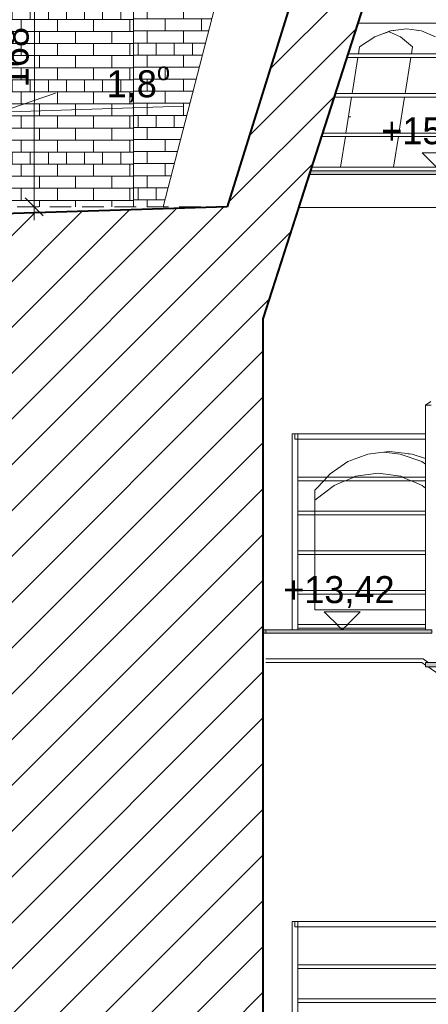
# Model space of a CAD drawing. Header units: millimetres. Extents: x 16408 to 141596, y -21057 to 26364.
# Tile 73 of 115: x 27104 to 29375, y 11335 to 16806. Entities that reach past the tile are written whole.
import ezdxf

# ---------------------------------------------------------------- set-up
doc = ezdxf.new("R2010")
doc.units = ezdxf.units.MM
doc.header["$MEASUREMENT"] = 0
doc.linetypes.add('Przerywana gęsta', pattern=[180, 120, -60])
doc.linetypes.add('Wipeout_Contour', pattern=[1000, 0, -1000])
for name, color, linetype, lineweight in [('0_Nr_pióra__1', 7, 'Continuous', 13), ('0_Nr_pióra__103', 7, 'Continuous', 5), ('0_Nr_pióra__7', 7, 'Continuous', 20), ('inw_schody zewnętrzne_Nr_pióra__1', 7, 'Continuous', 13), ('inw_schody zewnętrzne_Nr_pióra__103', 7, 'Continuous', 5), ('inw_schody zewnętrzne_Nr_pióra__27', 7, 'Continuous', 40), ('inw_schody zewnętrzne_Nr_pióra__87', 7, 'Continuous', 13), ('inw_wymiarowanie_Nr_pióra__1', 7, 'Continuous', 13), ('inw_ściany zewnętrzne_Nr_pióra__24', 7, 'Continuous', 15), ('inw_ściany zewnętrzne_Nr_pióra__87', 7, 'Continuous', 13)]:
    doc.layers.add(name, color=color, linetype=linetype, lineweight=lineweight)
doc.layers.add('0_Nr_pióra__102', color=7, linetype='Continuous', lineweight=5, true_color=0xcccccc)
doc.layers.add('inw_schody zewnętrzne', color=7, linetype='Continuous')
doc.layers.add('inw_wymiarowanie', color=7, linetype='Continuous')
doc.styles.add('STYL_AUTOMATYCZNY_2', font='txt')
doc.dimstyles.new('STYL_AUTOMATYCZNY__2', dxfattribs={"dimtxt": 150, "dimasz": 95, "dimexe": 0.18, "dimexo": 0.0625, "dimgap": 0.09, "dimtad": 1, "dimdec": 0, "dimlfac": 0.1, "dimzin": 0, "dimdsep": 46, "dimtxsty": 'STYL_AUTOMATYCZNY_2', "dimblk": 'ARROWHEAD_6', "dimblk1": 'ARROWHEAD_6', "dimblk2": 'ARROWHEAD_6', "dimcen": 0.09, "dimse1": 1, "dimse2": 1, "dimclrd": 7, "dimclre": 7, "dimclrt": 7, "dimadec": 1, "dimazin": 0, "dimtfac": 1, "dimtdec": 4, "dimtmove": 0, "dimatfit": 3, "dimfxl": 0, "dimtolj": 1, "dimtzin": 0, "dimarcsym": 0})
pattern_1 = [(45, (0, 0), (-127.2792, 127.2792), [])]

# ---------------------------------------------------------------- blocks, each defined once
blk = doc.blocks.new('Wymiary_30_1', base_point=(28896.6, 13416.4))
at = {"layer": '0_Nr_pióra__1', "color": 7, "linetype": 'Continuous', "lineweight": 13}
for p, q in [((28896.6, 13416.4), (28796.6, 13516.4)), ((28796.6, 13516.4), (28996.6, 13516.4)), ((28996.6, 13516.4), (28896.6, 13416.4))]:
    blk.add_line(p, q, dxfattribs=at)
at = {"layer": '0_Nr_pióra__1', "color": 7, "lineweight": 13, "insert": (28569, 13536.4), "char_height": 150, "attachment_point": 7, "style": 'STYL_AUTOMATYCZNY_2'}
blk.add_mtext('\\A1;{\\pql;\\fCentury Gothic|b0|i0|c238|p34;+13,42}', dxfattribs=at)
blk = doc.blocks.new('*D124')
at = {"layer": 'inw_wymiarowanie_Nr_pióra__1', "color": 7, "linetype": 'Continuous', "lineweight": 13}
for p, q in [((27186.5, 17521.3), (27186.5, 17446.3)), ((27236.5, 17396.3), (27136.5, 17496.3)), ((27186.5, 17446.3), (27185.7, 15766.9)), ((27135.7, 15817), (27235.7, 15716.9)), ((27185.7, 15766.9), (27185.6, 15691.9))]:
    blk.add_line(p, q, dxfattribs=at)
at = {"layer": 'inw_wymiarowanie_Nr_pióra__1', "color": 7, "lineweight": 13, "insert": (27156, 16430.9), "char_height": 150, "attachment_point": 7, "rotation": 89.9724, "style": 'STYL_AUTOMATYCZNY_2'}
blk.add_mtext('\\A1;{\\pql;\\fCentury Gothic|b0|i0|c238|p34;168}', dxfattribs=at)
blk = doc.blocks.new('ARROWHEAD_6')
at = {"color": 0, "linetype": 'Continuous', "lineweight": 0}
for p, q in [((0, 0), (-1, 0)), ((-0.5, -0.5), (0.5, 0.5))]:
    blk.add_line(p, q, dxfattribs=at)
blk = doc.blocks.new('Wymiary_35_1', base_point=(29441.8, 15966.4))
at = {"layer": '0_Nr_pióra__1', "color": 7, "linetype": 'Continuous', "lineweight": 13}
for p, q in [((29441.8, 15966.4), (29341.8, 16066.4)), ((29341.8, 16066.4), (29541.8, 16066.4)), ((29541.8, 16066.4), (29441.8, 15966.4))]:
    blk.add_line(p, q, dxfattribs=at)
at = {"layer": '0_Nr_pióra__1', "color": 7, "lineweight": 13, "insert": (29114.2, 16086.4), "char_height": 150, "attachment_point": 7, "style": 'STYL_AUTOMATYCZNY_2'}
blk.add_mtext('\\A1;{\\pql;\\fCentury Gothic|b0|i0|c238|p34;+15,97}', dxfattribs=at)

msp = doc.modelspace()

# ---------------------------------------------------------------- hatches: boundary and pattern name
at = {"layer": '0_Nr_pióra__1', "linetype": 'Continuous', "lineweight": 0, "true_color": 0x000000}
msp.add_hatch(color=18, dxfattribs=at).paths.add_polyline_path([(29635.4, 13210), (29635.4, 13235), (29360.4, 13235), (29360.4, 13210)])
at = {"layer": '0_Nr_pióra__102', "linetype": 'Continuous', "lineweight": 5, "true_color": 0xcccccc}
h = msp.add_hatch(dxfattribs=at)
h.set_pattern_fill('Cegła___wiązanie_pospoli_05', color=254, style=0, pattern_type=2)
h.set_pattern_definition([(0, (28013.934, 16810.53), (0, 67), []), (90, (28013.93, 16810.53), (-201, 0), [67, -67]), (90, (28114.43, 16877.53), (-201, 0), [67, -201, 67, -67]), (90, (28064.18, 17011.53), (-100.5, 0), [67, -335])])
h.paths.add_polyline_path([(27737.8, 15766.4), (27823.8, 15766.4), (27901.2, 15766.4), (28290, 17269.8), (28441.3, 17854.6), (28290, 17854.6), (27737.8, 17854.6)])
h = msp.add_hatch(dxfattribs=at)
h.set_pattern_fill('Cegła___wiązanie_pospoli_05', color=254, style=0, pattern_type=2)
h.set_pattern_definition([(0, (27314.204, 16606.43), (0, 67), []), (90, (27314.2, 16606.43), (-201, 0), [67, -67]), (90, (27414.7, 16673.43), (-201, 0), [67, -201, 67, -67]), (90, (27364.45, 16807.43), (-100.5, 0), [67, -335])])
h.paths.add_polyline_path([(26947.8, 16866.4), (26912.6, 16866.4), (26912.6, 16269.2), (26890.6, 16269.2), (26890.6, 16266.4), (26890.9, 16266.4), (26890.9, 15766.4), (27279.6, 15766.4), (27737.8, 15766.4), (27737.8, 17446.4), (27681.3, 17446.4), (27681.1, 17446.4), (27681.1, 16866.4), (27615.3, 16866.4), (27491.3, 16866.4), (27375.3, 16866.4), (27259.6, 16866.4), (27259.4, 16866.4), (27259.4, 17446.4), (27208, 17446.4), (27114, 17446.4), (27028.9, 17446.4), (26948, 17446.4), (26948, 16866.4)])

# ---------------------------------------------------------------- linework, layer by layer
at = {"layer": '0_Nr_pióra__103', "color": 7, "linetype": 'Continuous', "lineweight": 5}
for p, q in [((29374.6, 13233.8), (29346, 13253.8)), ((29360.4, 13219.6), (29340, 13233.8)), ((29360.4, 13235), (29360.4, 13210)), ((29635.4, 13235), (29360.4, 13235)), ((29422.2, 13233.8), (29360.4, 13233.8)), ((29635.4, 13210), (29360.4, 13210)), ((29620.4, 13038.2), (29374.1, 13210)), ((28619.5, 10706.4), (28619.5, 11794.5))]:
    msp.add_line(p, q, dxfattribs=at)
at = {"layer": 'inw_schody zewnętrzne_Nr_pióra__103', "color": 7, "linetype": 'Continuous', "lineweight": 5}
for p, q in [((28989.2, 14373.9), (29039.8, 14392.4)), ((28872.5, 14313), (28928.5, 14350.6)), ((28928.5, 14350.6), (28989.2, 14373.9))]:
    msp.add_line(p, q, dxfattribs=at)
at = {"layer": 'inw_ściany zewnętrzne_Nr_pióra__87', "color": 7, "linetype": 'Continuous', "lineweight": 13, "flags": 128}
msp.add_lwpolyline([(28015.6, 16325.1), (26996.3, 16293.2), (27304.3, 16398.6)], dxfattribs=at)

# ---------------------------------------------------------------- texts
at = {"layer": '0_Nr_pióra__7', "color": 7, "linetype": 'Continuous', "lineweight": 20, "insert": (27764.2, 16331.4), "char_height": 150, "attachment_point": 8, "style": 'STYL_AUTOMATYCZNY_2'}
msp.add_mtext('\\A1;{\\pqc;\\fCentury Gothic|b0|i0|c238|p34;1,8\\fCentury Gothic|b0|i0|c238|p34;\\A1{\\H.66x;\\So^  ;}}', dxfattribs=at)

# ---------------------------------------------------------------- wipeouts: each hides what was drawn before it
at = {"color": 254, "linetype": 'Wipeout_Contour', "lineweight": 0, "ltscale": 131422.798869}
msp.add_wipeout([(28713, 15946.4), (28725.8, 15946.4), (28725.8, 15966.4), (28719.4, 15966.4)], dxfattribs=at)
at = {"color": 254, "linetype": 'Wipeout_Contour', "lineweight": 0, "ltscale": 98224.852453}
msp.add_wipeout([(29358.2, 14492.1), (29360.4, 14490.6), (29360.4, 14495.2)], dxfattribs=at)
at = {"color": 254, "linetype": 'Wipeout_Contour', "lineweight": 0, "ltscale": 125556.086156}
msp.add_wipeout([(29539.4, 11794.5), (28649.5, 11794.5), (28649.5, 11764.5), (29539.4, 11764.5)], dxfattribs=at)
at = {"color": 254, "linetype": 'Wipeout_Contour', "lineweight": 0, "ltscale": 125206.29292}
msp.add_wipeout([(28649.5, 11554.5), (28649.5, 11534.5), (29539.4, 11534.5), (29539.4, 11554.5)], dxfattribs=at)
at = {"color": 254, "linetype": 'Wipeout_Contour', "lineweight": 0, "ltscale": 124927.942259}
msp.add_wipeout([(28649.5, 11364.5), (28649.5, 11344.5), (29539.4, 11344.5), (29539.4, 11364.5)], dxfattribs=at)
at = {"color": 254, "linetype": 'Wipeout_Contour', "lineweight": 0, "ltscale": 134249.110136}
msp.add_wipeout([(29179, 15966.4), (29373.9, 15966.4), (29482.3, 16656.4), (29287.4, 16656.4)], dxfattribs=at).dxf.layer = 'inw_schody zewnętrzne'
at = {"color": 254, "linetype": 'Wipeout_Contour', "lineweight": 0, "ltscale": 193632.359343}
msp.add_wipeout([(28745.3, 14136.4), (28745.3, 13526.4), (29375.4, 13526.4), (29375.4, 13598.4), (29447.9, 13645.8), (29447.9, 14136.4)], dxfattribs=at).dxf.layer = 'inw_schody zewnętrzne'
at = {"color": 254, "linetype": 'Wipeout_Contour', "lineweight": 0, "ltscale": 123752.661105}
msp.add_wipeout([(28455.2, 13396.4), (28455.2, 10706.4), (28479.8, 10706.4), (28479.8, 13396.4)], dxfattribs=at).dxf.layer = 'inw_schody zewnętrzne'

# ---------------------------------------------------------------- next in the draw order: linework, layer by layer
at = {"layer": '0_Nr_pióra__103', "color": 7, "linetype": 'Continuous', "lineweight": 5}
for p, q in [((28619.5, 11794.5), (28649.5, 11794.5)), ((28634.5, 11764.5), (28634.5, 11794.5)), ((28649.5, 11764.5), (28634.5, 11764.5)), ((29539.4, 11794.5), (28649.5, 11794.5)), ((28649.5, 11764.5), (28649.5, 11794.5)), ((29539.4, 11764.5), (28649.5, 11764.5)), ((28649.5, 10706.4), (28649.5, 11764.5)), ((29539.4, 11554.5), (28649.5, 11554.5)), ((29539.4, 11534.5), (28649.5, 11534.5)), ((29539.4, 11364.5), (28649.5, 11364.5)), ((29539.4, 11344.5), (28649.5, 11344.5))]:
    msp.add_line(p, q, dxfattribs=at)

# ---------------------------------------------------------------- next in the draw order: wipeouts: each hides what was drawn before it
at = {"color": 254, "linetype": 'Wipeout_Contour', "lineweight": 0, "ltscale": 135046.978927}
msp.add_wipeout([(29220.4, 16711.2), (29287.4, 16656.4), (29482.3, 16656.4), (29415.3, 16711.2)], dxfattribs=at).dxf.layer = 'inw_schody zewnętrzne'
at = {"color": 254, "linetype": 'Wipeout_Contour', "lineweight": 0, "ltscale": 131584.41423}
msp.add_wipeout([(28719.4, 15966.4), (28774.7, 15966.4), (28774.7, 16007.1), (28732.5, 16007.1)], dxfattribs=at).dxf.layer = 'inw_schody zewnętrzne'
at = {"color": 254, "linetype": 'Wipeout_Contour', "lineweight": 0, "ltscale": 128025.128676}
msp.add_wipeout([(28455.2, 15766.4), (28455.2, 13416.4), (28479.8, 13416.4), (28479.8, 15766.4)], dxfattribs=at).dxf.layer = 'inw_schody zewnętrzne'
at = {"color": 254, "linetype": 'Wipeout_Contour', "lineweight": 0, "ltscale": 161501.707748}
msp.add_wipeout([(28745.3, 14136.4), (29447.9, 14136.4), (29341.2, 14218.3), (28851.7, 14218.3), (28745.3, 14136.6)], dxfattribs=at).dxf.layer = 'inw_schody zewnętrzne'
at = {"color": 254, "linetype": 'Wipeout_Contour', "lineweight": 0, "ltscale": 127243.957909}
msp.add_wipeout([(28762.8, 13526.4), (28762.8, 13416.4), (28872.5, 13416.4), (28872.5, 13526.4)], dxfattribs=at).dxf.layer = 'inw_schody zewnętrzne'

# ---------------------------------------------------------------- next in the draw order: hatches: boundary and pattern name
at = {"layer": '0_Nr_pióra__1', "linetype": 'Continuous', "lineweight": 0, "true_color": 0x000000}
msp.add_hatch(color=18, dxfattribs=at).paths.add_polyline_path([(30064.5, 15946.4), (30064.5, 15966.4), (28719.4, 15966.4), (28713, 15946.4)])

# ---------------------------------------------------------------- next in the draw order: linework, layer by layer
at = {"layer": 'inw_schody zewnętrzne_Nr_pióra__103', "color": 7, "linetype": 'Continuous', "lineweight": 5}
for p, q in [((28745.3, 14191), (28762.8, 14210.9)), ((28762.8, 13526.4), (28745.3, 13526.4))]:
    msp.add_line(p, q, dxfattribs=at)

# ---------------------------------------------------------------- next in the draw order: wipeouts: each hides what was drawn before it
at = {"color": 254, "linetype": 'Wipeout_Contour', "lineweight": 0, "ltscale": 125864.443751}
msp.add_wipeout([(28461.8, 13416.4), (28461.8, 13396.4), (28472.7, 13396.4), (28472.7, 13416.4)], dxfattribs=at)
at = {"color": 254, "linetype": 'Wipeout_Contour', "lineweight": 0, "ltscale": 168521.779267}
msp.add_wipeout([(29153.5, 16740.4), (29220.4, 16711.2), (29415.3, 16711.2), (29337.9, 16745), (29165.4, 16745)], dxfattribs=at).dxf.layer = 'inw_schody zewnętrzne'
at = {"color": 254, "linetype": 'Wipeout_Contour', "lineweight": 0, "ltscale": 129583.729021}
msp.add_wipeout([(28970.9, 14269.2), (28851.7, 14218.3), (29341.2, 14218.3), (29222, 14269.2)], dxfattribs=at).dxf.layer = 'inw_schody zewnętrzne'
at = {"color": 254, "linetype": 'Wipeout_Contour', "lineweight": 0, "ltscale": 127654.275137}
msp.add_wipeout([(28872.5, 13526.4), (28872.5, 13416.4), (28989.2, 13416.4), (28989.2, 13526.4)], dxfattribs=at).dxf.layer = 'inw_schody zewnętrzne'

# ---------------------------------------------------------------- next in the draw order: linework, layer by layer
at = {"layer": 'inw_schody zewnętrzne_Nr_pióra__103', "color": 7, "linetype": 'Continuous', "lineweight": 5}
msp.add_line((28762.8, 13526.4), (28872.5, 13526.4), dxfattribs=at)

# ---------------------------------------------------------------- next in the draw order: wipeouts: each hides what was drawn before it
at = {"color": 254, "linetype": 'Wipeout_Contour', "lineweight": 0, "ltscale": 125832.803463}
msp.add_wipeout([(28455.2, 13416.4), (28455.2, 13396.4), (28461.8, 13396.4), (28461.8, 13416.4)], dxfattribs=at)
at = {"color": 254, "linetype": 'Wipeout_Contour', "lineweight": 0, "ltscale": 101123.259792}
msp.add_wipeout([(29253.5, 16756.4), (29165.4, 16745), (29337.9, 16745)], dxfattribs=at).dxf.layer = 'inw_schody zewnętrzne'
at = {"color": 254, "linetype": 'Wipeout_Contour', "lineweight": 0, "ltscale": 163717.401767}
msp.add_wipeout([(29412.9, 14350.6), (29338.7, 14350.6), (29449.1, 14282.7), (29534.6, 14282.7), (29514.8, 14293.3)], dxfattribs=at).dxf.layer = 'inw_schody zewnętrzne'
at = {"color": 254, "linetype": 'Wipeout_Contour', "lineweight": 0, "ltscale": 97228.478481}
msp.add_wipeout([(28970.9, 14269.2), (29222, 14269.2), (29096.5, 14286.4)], dxfattribs=at).dxf.layer = 'inw_schody zewnętrzne'
at = {"color": 254, "linetype": 'Wipeout_Contour', "lineweight": 0, "ltscale": 128089.160112}
msp.add_wipeout([(28989.2, 13526.4), (28989.2, 13416.4), (29112.3, 13416.4), (29112.3, 13526.4)], dxfattribs=at).dxf.layer = 'inw_schody zewnętrzne'

# ---------------------------------------------------------------- next in the draw order: linework, layer by layer
at = {"layer": 'inw_schody zewnętrzne_Nr_pióra__103', "color": 7, "linetype": 'Continuous', "lineweight": 5}
msp.add_line((28872.5, 13526.4), (28989.2, 13526.4), dxfattribs=at)

# ---------------------------------------------------------------- next in the draw order: wipeouts: each hides what was drawn before it
at = {"color": 254, "linetype": 'Wipeout_Contour', "lineweight": 0, "ltscale": 100831.077153}
msp.add_wipeout([(29107.1, 16722.6), (29194.3, 16722.6), (29153.5, 16740.4)], dxfattribs=at).dxf.layer = 'inw_schody zewnętrzne'
at = {"color": 254, "linetype": 'Wipeout_Contour', "lineweight": 0, "ltscale": 163289.700344}
msp.add_wipeout([(29219.8, 14392.4), (29338.7, 14350.6), (29412.9, 14350.6), (29375.7, 14362.5), (29286.4, 14392.4)], dxfattribs=at).dxf.layer = 'inw_schody zewnętrzne'
at = {"color": 254, "linetype": 'Wipeout_Contour', "lineweight": 0, "ltscale": 128546.798592}
msp.add_wipeout([(29112.3, 13526.4), (29112.3, 13416.4), (29241.3, 13416.4), (29241.3, 13526.4)], dxfattribs=at).dxf.layer = 'inw_schody zewnętrzne'
at = {"color": 254, "linetype": 'Wipeout_Contour', "lineweight": 0, "ltscale": 360109.910162}
msp.add_wipeout([(26397, 13416.4), (26397, 10706.4), (26505.9, 10706.4), (27279.6, 10706.4), (27823.8, 10706.4), (28230.5, 10706.4), (28455.2, 10706.4), (28455.2, 13416.4), (28230.5, 13416.4), (27823.8, 13416.4), (27279.6, 13416.4), (26505.9, 13416.4)], dxfattribs=at).dxf.layer = 'inw_schody zewnętrzne'

# ---------------------------------------------------------------- next in the draw order: hatches: boundary and pattern name
at = {"layer": 'inw_schody zewnętrzne_Nr_pióra__1', "linetype": 'Continuous', "lineweight": 13}
h = msp.add_hatch(dxfattribs=at)
h.set_pattern_fill('Bloczki_ceramiczne_0001', style=0, pattern_type=2)
h.set_pattern_definition(pattern_1)
h.paths.add_polyline_path([(26397, 13416.4), (26397, 10706.4), (26505.9, 10706.4), (27279.6, 10706.4), (27823.8, 10706.4), (28230.5, 10706.4), (28455.2, 10706.4), (28455.2, 13416.4), (28230.5, 13416.4), (27823.8, 13416.4), (27279.6, 13416.4), (26505.9, 13416.4)])

# ---------------------------------------------------------------- next in the draw order: linework, layer by layer
at = {"layer": '0_Nr_pióra__103', "color": 7, "linetype": 'Continuous', "lineweight": 5}
for p, q in [((29346, 13253.8), (28472.7, 13253.8)), ((29340, 13233.8), (28472.7, 13233.8))]:
    msp.add_line(p, q, dxfattribs=at)
at = {"layer": 'inw_schody zewnętrzne_Nr_pióra__103', "color": 7, "linetype": 'Continuous', "lineweight": 5}
msp.add_line((28989.2, 13526.4), (29112.3, 13526.4), dxfattribs=at)

# ---------------------------------------------------------------- next in the draw order: wipeouts: each hides what was drawn before it
at = {"color": 254, "linetype": 'Wipeout_Contour', "lineweight": 0, "ltscale": 162816.797374}
msp.add_wipeout([(29128.4, 14402.8), (29219.8, 14392.4), (29286.4, 14392.4), (29241.3, 14397.3), (29160.5, 14406.4)], dxfattribs=at).dxf.layer = 'inw_schody zewnętrzne'
at = {"color": 254, "linetype": 'Wipeout_Contour', "lineweight": 0, "ltscale": 161323.350585}
msp.add_wipeout([(29241.3, 13526.4), (29241.3, 13416.4), (29375.4, 13416.4), (29375.4, 13428.6), (29375.4, 13526.4)], dxfattribs=at).dxf.layer = 'inw_schody zewnętrzne'

# ---------------------------------------------------------------- next in the draw order: linework, layer by layer
at = {"layer": 'inw_schody zewnętrzne_Nr_pióra__103', "color": 7, "linetype": 'Continuous', "lineweight": 5}
for p, q in [((29039.8, 14392.4), (29112.3, 14401)), ((29112.3, 14401), (29160.5, 14406.4)), ((29219.8, 14392.4), (29128.4, 14402.8)), ((29160.5, 14406.4), (29241.3, 14397.3)), ((29241.3, 14397.3), (29286.4, 14392.4)), ((29112.3, 13526.4), (29241.3, 13526.4))]:
    msp.add_line(p, q, dxfattribs=at)

# ---------------------------------------------------------------- next in the draw order: wipeouts: each hides what was drawn before it
at = {"color": 254, "linetype": 'Wipeout_Contour', "lineweight": 0, "ltscale": 130121.644267}
msp.add_wipeout([(29390.4, 14506.2), (29360.4, 14527.1), (29360.4, 13427.1), (29390.4, 13406.2)], dxfattribs=at)
at = {"color": 254, "linetype": 'Wipeout_Contour', "lineweight": 0, "ltscale": 404509.577412}
msp.add_wipeout([(26397, 15766.4), (26397, 13416.4), (26505.9, 13416.4), (27279.6, 13416.4), (27823.8, 13416.4), (28230.5, 13416.4), (28455.2, 13416.4), (28455.2, 15143.8), (28655.2, 15766.4), (28230.5, 15766.4), (26889.8, 15723.6), (26890.9, 15766.4), (26505.9, 15766.4)], dxfattribs=at).dxf.layer = 'inw_schody zewnętrzne'

# ---------------------------------------------------------------- next in the draw order: hatches: boundary and pattern name
at = {"layer": 'inw_schody zewnętrzne_Nr_pióra__1', "linetype": 'Continuous', "lineweight": 13}
h = msp.add_hatch(dxfattribs=at)
h.set_pattern_fill('Bloczki_ceramiczne_0001', style=0, pattern_type=2)
h.set_pattern_definition(pattern_1)
h.paths.add_polyline_path([(26397, 15766.4), (26397, 13416.4), (26505.9, 13416.4), (27279.6, 13416.4), (27823.8, 13416.4), (28230.5, 13416.4), (28455.2, 13416.4), (28455.2, 15143.8), (28655.2, 15766.4), (28230.5, 15766.4), (26889.8, 15723.6), (26890.9, 15766.4), (26505.9, 15766.4)])

# ---------------------------------------------------------------- next in the draw order: linework, layer by layer
at = {"layer": '0_Nr_pióra__1', "color": 7, "linetype": 'Continuous', "lineweight": 13}
for p, q in [((28455.2, 13416.4), (28461.8, 13416.4)), ((28461.8, 13416.4), (28472.7, 13416.4)), ((28472.7, 13416.4), (28472.7, 13396.4)), ((28455.2, 13396.4), (28461.8, 13396.4)), ((28461.8, 13396.4), (28472.7, 13396.4))]:
    msp.add_line(p, q, dxfattribs=at)
at = {"layer": '0_Nr_pióra__103', "color": 7, "linetype": 'Continuous', "lineweight": 5}
for p, q in [((28619.5, 13416.4), (28619.5, 14504.5)), ((29375.4, 13396.4), (28472.7, 13396.4))]:
    msp.add_line(p, q, dxfattribs=at)
at = {"layer": 'inw_schody zewnętrzne_Nr_pióra__1', "color": 7, "linetype": 'Continuous', "lineweight": 13}
msp.add_line((27737.8, 17854.6), (27737.8, 15766.4), dxfattribs=at)
at = {"layer": 'inw_schody zewnętrzne_Nr_pióra__103', "color": 7, "linetype": 'Continuous', "lineweight": 5}
msp.add_line((29241.3, 13526.4), (29360.4, 13526.4), dxfattribs=at)
at = {"layer": 'inw_schody zewnętrzne_Nr_pióra__27', "color": 7, "linetype": 'Continuous', "lineweight": 40}
for p, q in [((28455.2, 15143.8), (28455.2, 13416.4)), ((28455.2, 13416.4), (28455.2, 10706.4))]:
    msp.add_line(p, q, dxfattribs=at)

# ---------------------------------------------------------------- next in the draw order: wipeouts: each hides what was drawn before it
at = {"color": 254, "linetype": 'Wipeout_Contour', "lineweight": 0, "ltscale": 196693.042633}
msp.add_wipeout([(29390.1, 14684.2), (29360.1, 14664.4), (29360.1, 14494.8), (29360.4, 14495.2), (29360.4, 14527.1), (29390.1, 14506.4)], dxfattribs=at)
at = {"color": 254, "linetype": 'Wipeout_Contour', "lineweight": 0, "ltscale": 97026.384286}
msp.add_wipeout([(29360.1, 13564.4), (29360.4, 13564.5), (29360.4, 13564.6)], dxfattribs=at)

# ---------------------------------------------------------------- next in the draw order: linework, layer by layer
at = {"layer": '0_Nr_pióra__103', "color": 7, "linetype": 'Continuous', "lineweight": 5}
for q in [(29390.1, 14684.2), (29390.9, 14664.4)]:
    msp.add_line((29360.1, 14664.4), q, dxfattribs=at)

# ---------------------------------------------------------------- next in the draw order: wipeouts: each hides what was drawn before it
at = {"color": 254, "linetype": 'Wipeout_Contour', "lineweight": 0, "ltscale": 130167.367943}
msp.add_wipeout([(29360.1, 14490.8), (29360.1, 13564.4), (29360.4, 13564.6), (29360.4, 14490.6)], dxfattribs=at)
at = {"color": 254, "linetype": 'Wipeout_Contour', "lineweight": 0, "ltscale": 127871.707991}
msp.add_wipeout([(28649.5, 13424.5), (29365.7, 13424.5), (29365.7, 13444.5), (28649.5, 13444.5)], dxfattribs=at)
at = {"color": 254, "linetype": 'Wipeout_Contour', "lineweight": 0, "ltscale": 138120.209268}
msp.add_wipeout([(28256.9, 15766.4), (28655.2, 15766.4), (30179.3, 20512.3), (29925.6, 21012.3)], dxfattribs=at).dxf.layer = 'inw_schody zewnętrzne'

# ---------------------------------------------------------------- next in the draw order: hatches: boundary and pattern name
at = {"layer": '0_Nr_pióra__1', "linetype": 'Continuous', "lineweight": 0, "true_color": 0x000000}
msp.add_hatch(color=18, dxfattribs=at).paths.add_polyline_path([(29395.7, 13396.4), (29395.7, 13416.4), (28472.7, 13416.4), (28472.7, 13396.4)])
at = {"layer": 'inw_schody zewnętrzne_Nr_pióra__1', "linetype": 'Continuous', "lineweight": 13}
h = msp.add_hatch(dxfattribs=at)
h.set_pattern_fill('Bloczki_ceramiczne_0001', style=0, pattern_type=2)
h.set_pattern_definition(pattern_1)
h.paths.add_polyline_path([(28256.9, 15766.4), (28655.2, 15766.4), (30179.3, 20512.3), (29925.6, 21012.3)])

# ---------------------------------------------------------------- next in the draw order: linework, layer by layer
at = {"layer": '0_Nr_pióra__1', "color": 7, "linetype": 'Continuous', "lineweight": 13}
for p, q in [((28713, 15946.4), (28725.8, 15946.4)), ((28719.4, 15966.4), (28725.8, 15966.4))]:
    msp.add_line(p, q, dxfattribs=at)
at = {"layer": '0_Nr_pióra__1', "color": 7, "linetype": 'Continuous', "lineweight": 13, "flags": 128}
msp.add_lwpolyline([(29395.7, 13396.4), (29395.7, 13416.4), (28472.7, 13416.4), (28472.7, 13396.4)], close=True, dxfattribs=at)
at = {"layer": '0_Nr_pióra__103', "color": 7, "linetype": 'Continuous', "lineweight": 5}
for p, q in [((29360.1, 13564.4), (29360.4, 13564.6)), ((29360.4, 13564.5), (29360.1, 13564.4)), ((29375.4, 13416.4), (28472.7, 13416.4)), ((29360.4, 13444.5), (28649.5, 13444.5)), ((29360.4, 13424.5), (28649.5, 13424.5))]:
    msp.add_line(p, q, dxfattribs=at)
at = {"layer": 'inw_schody zewnętrzne_Nr_pióra__103', "color": 7, "linetype": 'Continuous', "lineweight": 5}
for p, q in [((29338.7, 14350.6), (29219.8, 14392.4)), ((29286.4, 14392.4), (29360.4, 14367.6)), ((29360.4, 14337.3), (29338.7, 14350.6))]:
    msp.add_line(p, q, dxfattribs=at)
at = {"layer": 'inw_schody zewnętrzne_Nr_pióra__27', "color": 7, "linetype": 'Continuous', "lineweight": 40, "flags": 128}
msp.add_lwpolyline([(28256.9, 15766.4), (26889.8, 15723.6)], dxfattribs=at)
at = {"layer": 'inw_schody zewnętrzne_Nr_pióra__87', "color": 7, "linetype": 'Continuous', "lineweight": 13}
for p, q in [((29077.4, 16711.2), (29165.4, 16745)), ((29165.4, 16745), (29253.5, 16756.4)), ((29253.5, 16756.4), (29337.9, 16745)), ((29337.9, 16745), (29415.3, 16711.2)), ((28993.2, 16656.4), (29077.4, 16711.2)), ((29220.4, 16711.2), (29153.5, 16740.4)), ((29287.4, 16656.4), (29220.4, 16711.2)), ((28986.9, 16616.4), (28993.2, 16656.4)), ((28952.3, 16396.4), (28983.8, 16596.4)), ((28917.8, 16176.4), (28949.2, 16376.4)), ((28943.9, 16266.4), (28931.9, 16266.4)), ((28887.9, 15986.4), (28914.6, 16156.4)), ((28654.2, 15763.3), (30064.5, 15763.3))]:
    msp.add_line(p, q, dxfattribs=at)
at = {"layer": 'inw_ściany zewnętrzne_Nr_pióra__24', "color": 7, "linetype": 'Przerywana gęsta', "lineweight": 15, "flags": 128}
msp.add_lwpolyline([(25471.2, 15766.4), (28256.9, 15766.4)], dxfattribs=at)

# ---------------------------------------------------------------- next in the draw order: dimensions: what is measured, and where the dimension line sits
at = {"layer": 'inw_wymiarowanie', "color": 7, "linetype": 'Continuous', "lineweight": 13}
dim = msp.add_linear_dim(base=(27185.7, 15766.9), p1=(26890.6, 17446.4), p2=(28256.9, 15766.4), angle=269.9724, dimstyle='STYL_AUTOMATYCZNY__2', dxfattribs=at)
dim.commit()
dim.dimension.update_dxf_attribs({"geometry": '*D124', "text_midpoint": (27081.1, 16602.4), "dimtype": 160, "text_rotation": 89.9724})

# ---------------------------------------------------------------- next in the draw order: wipeouts: each hides what was drawn before it
at = {"color": 254, "linetype": 'Wipeout_Contour', "lineweight": 0, "ltscale": 129701.885151}
msp.add_wipeout([(29365.7, 14504.5), (28649.5, 14504.5), (28649.5, 14474.5), (29365.7, 14474.5)], dxfattribs=at)
at = {"color": 254, "linetype": 'Wipeout_Contour', "lineweight": 0, "ltscale": 129597.225252}
msp.add_wipeout([(28649.5, 14264.5), (28649.5, 14244.5), (29539.4, 14244.5), (29539.4, 14264.5)], dxfattribs=at)
at = {"color": 254, "linetype": 'Wipeout_Contour', "lineweight": 0, "ltscale": 128951.120036}
msp.add_wipeout([(28649.5, 14054.5), (29365.7, 14054.5), (29365.7, 14074.5), (28649.5, 14074.5)], dxfattribs=at)
at = {"color": 254, "linetype": 'Wipeout_Contour', "lineweight": 0, "ltscale": 128569.599652}
msp.add_wipeout([(28649.5, 13834.5), (29365.7, 13834.5), (29365.7, 13854.5), (28649.5, 13854.5)], dxfattribs=at)
at = {"color": 254, "linetype": 'Wipeout_Contour', "lineweight": 0, "ltscale": 128192.984955}
msp.add_wipeout([(28649.5, 13614.5), (29365.7, 13614.5), (29365.7, 13634.5), (28649.5, 13634.5)], dxfattribs=at)

# ---------------------------------------------------------------- next in the draw order: linework, layer by layer
at = {"layer": '0_Nr_pióra__103', "color": 7, "linetype": 'Continuous', "lineweight": 5}
for p, q in [((29360.4, 14484.6), (29360.4, 14664.4)), ((28619.5, 14504.5), (28649.5, 14504.5)), ((28634.5, 14474.5), (28634.5, 14504.5)), ((28649.5, 14474.5), (28649.5, 14504.5)), ((29360.4, 14504.5), (28649.5, 14504.5)), ((28649.5, 14474.5), (28634.5, 14474.5)), ((29360.4, 14474.5), (28649.5, 14474.5)), ((29360.4, 14074.5), (28649.5, 14074.5)), ((29360.4, 14054.5), (28649.5, 14054.5)), ((29360.4, 13854.5), (28649.5, 13854.5)), ((29360.4, 13834.5), (28649.5, 13834.5)), ((29360.4, 13634.5), (28649.5, 13634.5)), ((29360.4, 13614.5), (28649.5, 13614.5))]:
    msp.add_line(p, q, dxfattribs=at)
at = {"layer": 'inw_schody zewnętrzne_Nr_pióra__103', "color": 7, "linetype": 'Continuous', "lineweight": 5}
msp.add_line((28745.3, 13526.4), (28745.3, 14191), dxfattribs=at)

# ---------------------------------------------------------------- next in the draw order: block references
at = {"color": 7, "linetype": 'Continuous', "lineweight": 13}
msp.add_blockref('Wymiary_30_1', (28896.6, 13416.4), dxfattribs=at)

# ---------------------------------------------------------------- next in the draw order: wipeouts: each hides what was drawn before it
at = {"color": 254, "linetype": 'Wipeout_Contour', "lineweight": 0, "ltscale": 135604.526879}
msp.add_wipeout([(29331.8, 16806.4), (29325.4, 16786.4), (29566.7, 16786.4), (29566.7, 16806.4)], dxfattribs=at)
at = {"color": 254, "linetype": 'Wipeout_Contour', "lineweight": 0, "ltscale": 135123.424226}
msp.add_wipeout([(29270.8, 16616.4), (29264.4, 16596.4), (29566.7, 16596.4), (29566.7, 16616.4)], dxfattribs=at)
at = {"color": 254, "linetype": 'Wipeout_Contour', "lineweight": 0, "ltscale": 134569.735955}
msp.add_wipeout([(29200.1, 16396.4), (29193.7, 16376.4), (29566.7, 16376.4), (29566.7, 16396.4)], dxfattribs=at)
at = {"color": 254, "linetype": 'Wipeout_Contour', "lineweight": 0, "ltscale": 134019.714815}
msp.add_wipeout([(29123.1, 16156.4), (29566.7, 16156.4), (29566.7, 16176.4), (29129.5, 16176.4)], dxfattribs=at)
at = {"color": 254, "linetype": 'Wipeout_Contour', "lineweight": 0, "ltscale": 133557.097187}
msp.add_wipeout([(29070.6, 15966.4), (29566.7, 15966.4), (29566.7, 15986.4), (29070.6, 15986.4)], dxfattribs=at)
at = {"color": 254, "linetype": 'Wipeout_Contour', "lineweight": 0, "ltscale": 129284.529417}
msp.add_wipeout([(28649.5, 14244.5), (29365.7, 14244.5), (29365.7, 14264.5), (28649.5, 14264.5)], dxfattribs=at)

# ---------------------------------------------------------------- next in the draw order: linework, layer by layer
at = {"layer": '0_Nr_pióra__1', "color": 7, "linetype": 'Continuous', "lineweight": 13}
for p, q in [((30064.5, 15946.4), (28713, 15946.4)), ((30064.5, 15966.4), (28719.4, 15966.4))]:
    msp.add_line(p, q, dxfattribs=at)
at = {"layer": '0_Nr_pióra__103', "color": 7, "linetype": 'Continuous', "lineweight": 5}
for p, q in [((29566.7, 16786.4), (28982.8, 16786.4)), ((29566.7, 16596.4), (28921.7, 16596.4)), ((29566.7, 16616.4), (28928.2, 16616.4)), ((29566.7, 16376.4), (28856.8, 16376.4)), ((29566.7, 16396.4), (28857.5, 16396.4)), ((29566.7, 16156.4), (28776.3, 16156.4)), ((29566.7, 16176.4), (28786.8, 16176.4)), ((29566.7, 15986.4), (28725.8, 15986.4)), ((29566.7, 15966.4), (29070.6, 15966.4)), ((28649.5, 13416.4), (28649.5, 14474.5)), ((29360.1, 13564.4), (29360.1, 14474.5)), ((29360.4, 13416.4), (29360.4, 14490.6)), ((29360.4, 14264.5), (28649.5, 14264.5)), ((29360.4, 14244.5), (28649.5, 14244.5))]:
    msp.add_line(p, q, dxfattribs=at)
at = {"layer": 'inw_schody zewnętrzne_Nr_pióra__103', "color": 7, "linetype": 'Continuous', "lineweight": 5}
for p, q in [((28762.8, 14210.9), (28829.6, 14282.7)), ((28829.6, 14282.7), (28872.5, 14313)), ((28970.9, 14269.2), (29096.5, 14286.4)), ((29096.5, 14286.4), (29222, 14269.2)), ((28851.7, 14218.3), (28970.9, 14269.2)), ((29222, 14269.2), (29341.2, 14218.3)), ((28745.3, 14136.6), (28851.7, 14218.3)), ((29341.2, 14218.3), (29360.4, 14203.6))]:
    msp.add_line(p, q, dxfattribs=at)
at = {"layer": 'inw_schody zewnętrzne_Nr_pióra__27', "color": 7, "linetype": 'Continuous', "lineweight": 40}
for p, q in [((29925.6, 21112.3), (28256.9, 15766.4)), ((30179.3, 20512.3), (28455.2, 15143.8))]:
    msp.add_line(p, q, dxfattribs=at)
at = {"layer": 'inw_schody zewnętrzne_Nr_pióra__87', "color": 7, "linetype": 'Continuous', "lineweight": 13}
for p, q in [((30484.6, 25754.1), (27901.2, 15766.4)), ((29281.1, 16616.4), (29287.4, 16656.4)), ((29246.5, 16396.4), (29278, 16596.4)), ((29212, 16176.4), (29243.4, 16376.4)), ((29182.1, 15986.4), (29208.8, 16156.4))]:
    msp.add_line(p, q, dxfattribs=at)

# ---------------------------------------------------------------- next in the draw order: block references
at = {"color": 7, "linetype": 'Continuous', "lineweight": 13}
msp.add_blockref('Wymiary_35_1', (29441.8, 15966.4), dxfattribs=at)

doc.saveas('drawing.dxf')
